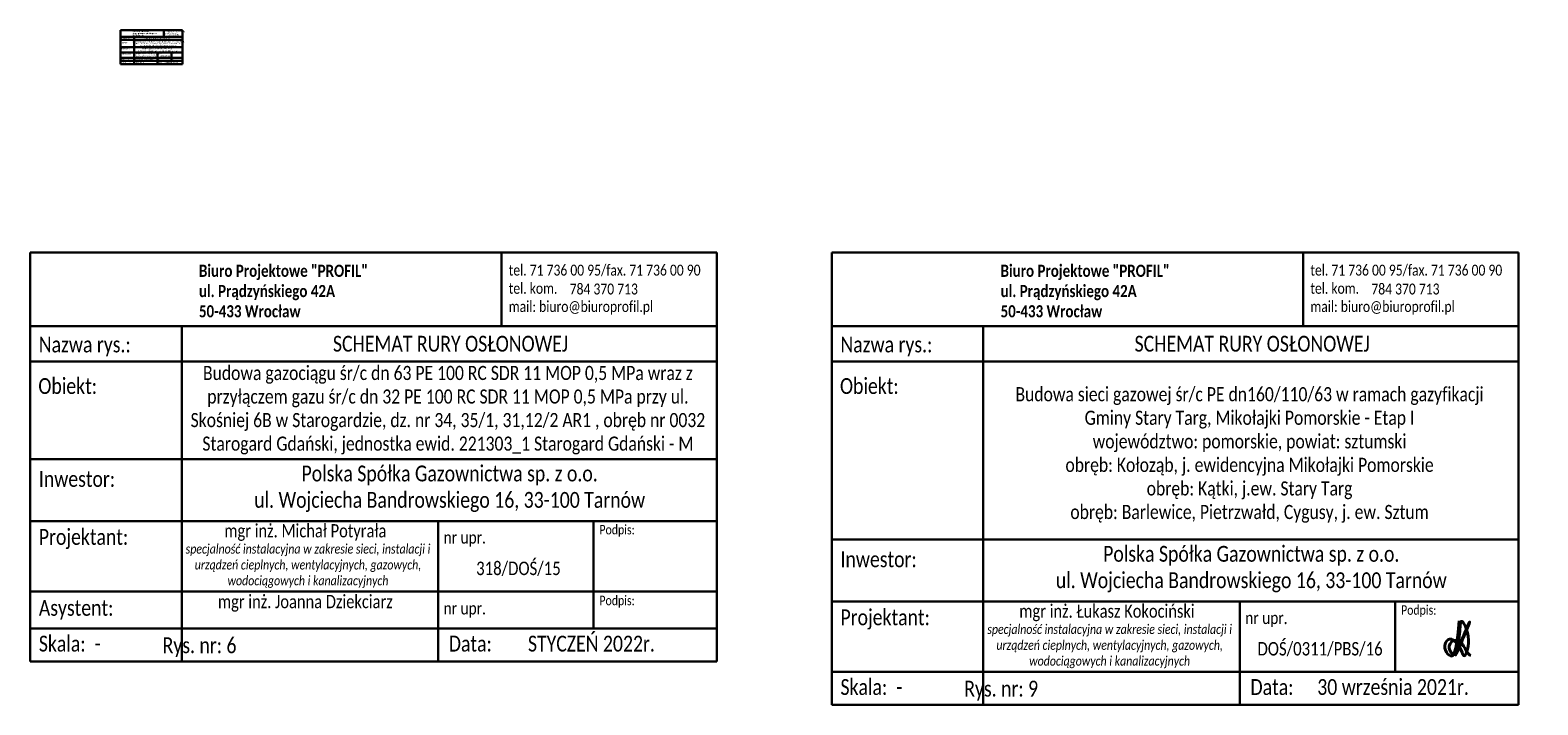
# Model space of a CAD drawing. Header units: millimetres. Extents: x 47 to 1064, y -1218 to -812.
# Tile 3 of 3: x 795 to 1064, y -1218 to -1097. Entities that reach past the tile are written whole.
import ezdxf

# ---------------------------------------------------------------- set-up
doc = ezdxf.new("R2010")
doc.units = ezdxf.units.MM
doc.layers.add('MR_gaz_dim', color=250, linetype='Continuous', lineweight=20)
doc.styles.add('MR_text', font='tahoma.ttf', dxfattribs={"width": 0.8, "height": 1})

msp = doc.modelspace()

# ---------------------------------------------------------------- linework, layer by layer
at = {"lineweight": 30}
for p, q in [((822.27, -1097.34), (811.16, -1097.34)), ((811.16, -1097.34), (811.16, -1102.26)), ((811.16, -1098.53), (822.27, -1098.53)), ((811.16, -1099.06), (822.27, -1099.06)), ((811.48, -1099.06), (822.27, -1099.06)), ((813.61, -1102.26), (813.61, -1098.53)), ((822.27, -1102.26), (822.27, -1097.34)), ((811.16, -1100.35), (822.27, -1100.35)), ((811.16, -1101.33), (822.27, -1101.33)), ((811.16, -1102.26), (811.16, -1103.41)), ((811.16, -1102.26), (822.27, -1102.26)), ((811.16, -1102.26), (822.27, -1102.26)), ((811.16, -1102.26), (822.27, -1102.26)), ((813.61, -1103.41), (813.61, -1102.26)), ((822.27, -1103.41), (822.27, -1102.26)), ((811.16, -1102.84), (822.27, -1102.84)), ((811.16, -1102.84), (822.27, -1102.84)), ((811.16, -1102.84), (822.27, -1102.84)), ((811.16, -1102.84), (822.27, -1102.84)), ((811.16, -1103.41), (822.27, -1103.41)), ((811.16, -1103.41), (822.27, -1103.41))]:
    msp.add_line(p, q, dxfattribs=at)
for points in [[(818.94, -1098.53), (818.94, -1097.36)], [(817.76, -1101.33), (817.76, -1102.84)], [(820.28, -1101.33), (820.28, -1102.84)], [(817.76, -1102.84), (817.76, -1103.41)]]:
    msp.add_lwpolyline(points, dxfattribs=at)
at = {"layer": 'MR_gaz_dim', "lineweight": 30}
for p, q in [((917.54, -1137.01), (795.07, -1137.01)), ((795.07, -1209.93), (795.07, -1137.01)), ((917.54, -1209.93), (917.54, -1137.01)), ((1060.54, -1137.01), (938.07, -1137.01)), ((938.07, -1137.01), (938.07, -1217.67)), ((1060.54, -1217.67), (1060.54, -1137.01)), ((795.07, -1150.13), (917.54, -1150.13)), ((822.1, -1196.83), (822.1, -1150.13)), ((822.1, -1209.93), (822.1, -1150.13)), ((938.07, -1150.13), (1060.54, -1150.13)), ((965.1, -1196.83), (965.1, -1150.13)), ((965.1, -1217.67), (965.1, -1150.13)), ((795.07, -1156.45), (917.54, -1156.45)), ((795.07, -1156.45), (917.54, -1156.45)), ((938.07, -1156.45), (1060.54, -1156.45)), ((938.07, -1156.45), (1060.54, -1156.45)), ((795.07, -1173.84), (917.54, -1173.84)), ((795.07, -1184.94), (917.54, -1184.94)), ((938.07, -1188.18), (1060.54, -1188.18)), ((795.07, -1197.43), (917.54, -1197.43)), ((795.07, -1197.43), (917.54, -1197.43)), ((795.07, -1197.43), (917.54, -1197.43)), ((795.07, -1197.43), (917.54, -1197.43)), ((938.07, -1199.27), (1060.54, -1199.27)), ((795.07, -1204.03), (917.54, -1204.03)), ((795.07, -1209.93), (917.54, -1209.93)), ((795.07, -1209.93), (917.54, -1209.93)), ((795.07, -1209.93), (917.54, -1209.93)), ((938.07, -1211.34), (938.07, -1217.67)), ((938.07, -1211.77), (1060.54, -1211.77)), ((938.07, -1211.77), (1060.54, -1211.77)), ((938.07, -1211.77), (1060.54, -1211.77)), ((938.07, -1211.77), (1060.54, -1211.77)), ((965.1, -1217.67), (965.1, -1211.9)), ((1060.54, -1217.67), (1060.54, -1211.34)), ((938.07, -1217.67), (1060.54, -1217.67)), ((938.07, -1217.67), (1060.54, -1217.67)), ((938.07, -1217.67), (1060.54, -1217.67))]:
    msp.add_line(p, q, dxfattribs=at)
at = {"layer": 'MR_gaz_dim'}
for p, q in [((798.59, -1150.13), (917.54, -1150.13)), ((941.59, -1150.13), (1060.54, -1150.13))]:
    msp.add_line(p, q, dxfattribs=at)
at = {"layer": 'MR_gaz_dim', "lineweight": 30}
for points in [[(879.13, -1150.13), (879.13, -1137.01)], [(1022.13, -1150.13), (1022.13, -1137.01)], [(867.86, -1184.94), (867.86, -1209.93)], [(895.56, -1184.94), (895.56, -1204.03)], [(1010.86, -1199.27), (1010.86, -1211.9)], [(1038.56, -1199.27), (1038.56, -1211.9)], [(1010.86, -1211.77), (1010.86, -1217.67)]]:
    msp.add_lwpolyline(points, dxfattribs=at)
at = {"layer": 'MR_gaz_dim', "lineweight": 40}
msp.add_spline([(1049.97, -1202.71), (1048.11, -1208.78), (1047.45, -1207.55), (1048.07, -1206), (1050.12, -1207.43), (1050.78, -1208.9), (1051.63, -1206.12), (1050.35, -1202.79), (1050, -1205.54), (1049.35, -1208.78), (1050.66, -1205.81), (1051.86, -1202.91), (1050.12, -1207.04), (1049.04, -1208.67), (1048.19, -1207.55), (1048.92, -1206.27), (1050.62, -1206.97), (1051.75, -1208.67), (1052.09, -1208.9)], degree=3, dxfattribs=at)

# ---------------------------------------------------------------- texts
at = {"layer": 'MR_gaz_dim', "style": 'MR_text'}
for s, insert, char_height, width, attachment_point in [('{\\fCalibri|b0|i0|c238|p34;\\C0;Obiekt:}', (811.29, -1099.58), 0.2565, 4.0487, 4), ('{\\fCalibri|b0|i0|c238|p34;\\C0;Nazwa rys.:}', (811.3, -1098.86), 0.2565, 4.0487, 4), ('{\\fCalibri|b1|i0|c238|p34;\\C7;Biuro Projektowe PROFIL\\Pul. gen. Ignacego Prądzyńskiego 42A\\P50-433 Wrocław}', (813.33, -1097.92), 0.1966, 9.8955, 4), ('{\\fCalibri|b0|i0|c238|p34;Budowa gazociągu śr/c PE dn63 wraz z przyłączem gazu śr/c PE dn32 przy ul. R. Klima i J. Kraziewicza, dz. nr 54/3, 183/1, 183/33, 183/34 AR4, obręb nr 0012 Tczew - M, jednostka ewid. 221401_1 Tczew - M}', (817.95, -1099.76), 0.2, 7.9072, 5), ('{\\fCalibri|b0|i0|c238|p34;SCHEMAT RURY OSŁONOWEJ}', (817.63, -1098.76), 0.2565, 14.8464, 5), ('{\\fCalibri|b0|i0|c238|p34;tel. 71 337 18 75 / fax. 71 736 00 90\\Ptel. kom. \\C0;784 370 713\\C256;            \\Pmail: biuro@biuroprofil.pl}', (819, -1097.94), 0.17, 9.8955, 4), ('{\\fCalibri|b0|i0|c238|p34;\\C0;Asystent:}', (811.3, -1102.55), 0.2565, 2.8131, 4), ('{\\fCalibri|b0|i0|c238|p34;\\C0;Inwestor:}', (811.3, -1100.63), 0.2565, 4.0487, 4), ('{\\fCalibri|b0|i0|c238|p34;\\C0;Projektant:}', (811.3, -1101.61), 0.2565, 4.0487, 4), ('{\\fCalibri|b0|i1|c238|p34;specjalność instalacyjna w zakresie sieci, instalacji i urządzeń cieplnych, wentylacyjnych, gazowych, wodociągowych i kanalizacyjnych}', (815.78, -1101.95), 0.13, 3.6052, 5), ('{\\fCalibri|b0|i0|c238|p34;Polska Spółka Gazownictwa sp. z o.o.\\Pul. Wojciecha Bandrowskiego 16, 33-100 Tarnów}', (817.77, -1100.88), 0.24, 13.1551, 5), ('{\\fCalibri|b0|i0|c238|p34;\\C0;nr upr.}', (818.19, -1101.61), 0.1539, 2.8131, 5), ('{\\fCalibri|b0|i0|c238|p34;\\C0;nr upr.}', (818.19, -1102.49), 0.1539, 2.8131, 5), ('{\\fCalibri|b0|i0|c238|p34;\\C0;318/DOŚ/15}', (819.11, -1101.94), 0.24, 14.8464, 5), ('{\\fCalibri|b0|i0|c238|p34;\\C0;-}', (819.11, -1102.52), 0.22, 14.8464, 5), ('{\\fCalibri|b0|i0|c238|p34;\\C0;Podpis:}', (820.66, -1101.48), 0.1539, 2.8131, 5), ('{\\fCalibri|b0|i0|c238|p34;\\C0;Podpis:}', (820.66, -1102.42), 0.1539, 2.8131, 5), ('{\\fCalibri|b0|i0|c238|p34;\\C0;Skala:\\C256; }', (811.3, -1103.13), 0.2565, 2.8131, 4), ('{\\fCalibri|b0|i0|c238|p34;\\H1.2x;\\C0;Data:\\H0.83333x; }', (818.28, -1103.13), 0.2137, 2.8131, 5), ('\\fCalibri|b1|i0|c238|p34;Biuro Projektowe "PROFIL"\\Pul. Prądzyńskiego 42A\\P50-433 Wrocław', (825.18, -1143.88), 2.1663, 109.008, 4), ('\\fCalibri|b0|i0|c238|p34;tel. 71 736 00 95/fax. 71 736 00 90\\Ptel. kom.           \\Pmail: biuro@biuroprofil.pl', (880.45, -1143.63), 1.9458, 97.9111, 4), ('\\fCalibri|b1|i0|c238|p34;Biuro Projektowe "PROFIL"\\Pul. Prądzyńskiego 42A\\P50-433 Wrocław', (968.18, -1143.88), 2.1663, 109.008, 4), ('\\fCalibri|b0|i0|c238|p34;tel. 71 736 00 95/fax. 71 736 00 90\\Ptel. kom.           \\Pmail: biuro@biuroprofil.pl', (1023.45, -1143.63), 1.9458, 97.9111, 4), ('{\\fCalibri|b0|i0|c238|p34;^I    784 370 713}', (881.34, -1143.52), 1.9458, 97.9111, 4), ('{\\fCalibri|b0|i0|c238|p34;^I    784 370 713}', (1024.34, -1143.52), 1.9458, 97.9111, 4), ('{\\fCalibri|b0|i0|c238|p34;Nazwa rys.:}', (796.62, -1153.75), 2.8256, 44.5998, 4), ('{\\fCalibri|b0|i0|c238|p34;SCHEMAT RURY OSŁONOWEJ}', (870.06, -1153.28), 2.8256, 163.5472, 5), ('{\\fCalibri|b0|i0|c238|p34;Nazwa rys.:}', (939.62, -1153.75), 2.8256, 44.5998, 4), ('\\fCalibri|b0|i0|c238|p34;SCHEMAT RURY OSŁONOWEJ', (1013.06, -1153.28), 2.8256, 163.5472, 5), ('\\A1;{\\fCalibri|b0|i0|c238|p34;Budowa gazociągu śr/c dn 63 PE 100 RC SDR 11 MOP 0,5 MPa wraz z przyłączem gazu śr/c dn 32 PE 100 RC SDR 11 MOP 0,5 MPa przy ul. Skośniej 6B w Starogardzie, dz. nr 34, 35/1, 31,12/2 AR1 , obręb nr 0032 Starogard Gdański, jednostka ewid. 221303_1 Starogard Gdański - M}', (869.59, -1165.12), 2.52, 94.0657, 5), ('\\fCalibri|b0|i0|c238|p34;Budowa sieci gazowej śr/c PE dn160/110/63 w ramach gazyfikacji Gminy Stary Targ, Mikołajki Pomorskie - Etap I\\Pwojewództwo: pomorskie, powiat: sztumski\\Pobręb: Kołoząb, j. ewidencyjna Mikołajki Pomorskie\\Pobręb: Kątki, j.ew. Stary Targ\\Pobręb: Barlewice, Pietrzwałd, Cygusy, j. ew. Sztum\\P', (1012.59, -1173.11), 2.52, 90.6729, 5), ('{\\fCalibri|b0|i0|c238|p34;Obiekt:}', (796.53, -1160.83), 2.8256, 44.5998, 4), ('{\\fCalibri|b0|i0|c238|p34;Obiekt:}', (939.53, -1160.83), 2.8256, 44.5998, 4), ('{\\fCalibri|b0|i0|c238|p34;Polska Spółka Gazownictwa sp. z o.o.\\Pul. Wojciecha Bandrowskiego 16, 33-100 Tarnów}', (869.9, -1179.14), 2.8256, 154.8783, 5), ('{\\fCalibri|b0|i0|c238|p34;Inwestor:}', (796.62, -1177.4), 2.8256, 44.5998, 4), ('{\\fCalibri|b0|i0|c238|p34;mgr inż. Michał Potyrała}', (844.16, -1186.94), 2.3547, 163.5472, 5), ('{\\fCalibri|b0|i0|c238|p34;Podpis:}', (899.77, -1186.64), 1.6954, 30.989, 5), ('{\\fCalibri|b0|i0|c238|p34;Projektant:}', (796.62, -1188.1), 2.8256, 44.5998, 4), ('{\\fCalibri|b0|i1|c238|p34;specjalność instalacyjna w zakresie sieci, instalacji i urządzeń cieplnych, wentylacyjnych, gazowych, wodociągowych i kanalizacyjnych}', (844.63, -1192.91), 1.69535, 45.8459, 5), ('{\\fCalibri|b0|i0|c238|p34;nr upr.}', (872.6, -1188.1), 2.2, 30.989, 5), ('{\\fCalibri|b0|i0|c238|p34;Inwestor:}', (939.62, -1191.73), 2.8256, 44.5998, 4), ('{\\fCalibri|b0|i0|c238|p34;Polska Spółka Gazownictwa sp. z o.o.\\Pul. Wojciecha Bandrowskiego 16, 33-100 Tarnów}', (1012.9, -1193.47), 2.8256, 154.8783, 5), ('{\\fCalibri|b0|i0|c238|p34;318/DOŚ/15}', (882.17, -1193.41), 2.4, 163.5472, 5), ('{\\fCalibri|b0|i0|c238|p34;Asystent:}', (796.62, -1200.73), 2.8256, 44.5998, 4), ('{\\fCalibri|b0|i0|c238|p34;mgr inż. Joanna Dziekciarz}', (844.16, -1199.57), 2.3547, 163.5472, 5), ('{\\fCalibri|b0|i0|c238|p34;Podpis:}', (899.77, -1199.27), 1.6954, 30.989, 5), ('{\\fCalibri|b0|i0|c238|p34;nr upr.}', (872.6, -1200.73), 2.2, 30.989, 5), ('{\\fCalibri|b0|i0|c238|p34;Projektant:}', (939.62, -1202.44), 2.8256, 44.5998, 4), ('{\\fCalibri|b0|i0|c238|p34;mgr inż. Łukasz Kokociński}', (987.16, -1201.27), 2.3547, 163.5472, 5), ('{\\fCalibri|b0|i1|c238|p34;specjalność instalacyjna w zakresie sieci, instalacji i urządzeń cieplnych, wentylacyjnych, gazowych, wodociągowych i kanalizacyjnych}', (987.63, -1207.24), 1.69535, 45.8459, 5), ('{\\fCalibri|b0|i0|c238|p34;nr upr.}', (1015.6, -1202.44), 2.2, 30.989, 5), ('{\\fCalibri|b0|i0|c238|p34;Podpis:}', (1042.77, -1200.97), 1.6954, 30.989, 5), ('{\\fCalibri|b0|i0|c238|p34;STYCZEŃ 2022r.}', (895.19, -1206.77), 2.8256, 163.5472, 5), ('\\fCalibri|b0|i0|c238|p34;Skala:  -', (796.62, -1206.77), 2.8256, 30.989, 4), ('{\\fCalibri|b0|i0|c238|p34;^IRys. nr: 6}', (824.89, -1207.4), 2.8256, 44.5998, 5), ('{\\fCalibri|b0|i0|c238|p34;\\H1.2x;Data:\\H0.83333x; }', (873.59, -1206.77), 2.3547, 30.989, 5), ('{\\fCalibri|b0|i0|c238|p34;DOŚ/0311/PBS/16}', (1025.17, -1207.75), 2.4, 163.5472, 5), ('\\fCalibri|b0|i0|c238|p34;Skala:  -', (939.62, -1214.51), 2.8256, 30.989, 4), ('\\fCalibri|b0|i0|c238|p34;30 września 2021r.', (1038.19, -1214.51), 2.8256, 163.5472, 5), ('\\fCalibri|b0|i0|c238|p34;^IRys. nr: 9', (967.89, -1215.14), 2.8256, 44.5998, 5), ('{\\fCalibri|b0|i0|c238|p34;\\H1.2x;Data:\\H0.83333x; }', (1016.59, -1214.51), 2.3547, 30.989, 5)]:
    msp.add_mtext(s, dxfattribs=dict(at, insert=insert, char_height=char_height, width=width, attachment_point=attachment_point))
at = {"layer": 'MR_gaz_dim', "color": 1, "attachment_point": 5, "style": 'MR_text'}
for s, insert, char_height, width in [('{\\fCalibri|b0|i0|c238|p34;\\C0;mgr inż. Michał Potyrała}', (815.34, -1101.51), 0.2137, 14.8464), ('{\\fCalibri|b0|i0|c238|p34;\\C0;mgr inż. Joanna Dziekciarz}', (815.34, -1102.51), 0.2137, 14.8464), ('{\\fCalibri|b0|i0|c238|p34;\\C0;-}', (812.88, -1103.14), 0.2565, 0.4515), ('{\\fCalibri|b0|i0|c238|p34;\\C0;Rys. nr: 6}', (814.64, -1103.1), 0.2565, 4.0487), ('{\\fCalibri|b0|i0|c238|p34;\\C256;grudzień 20\\fCalibri|b0|i0|c0|p34;21\\fCalibri|b0|i0|c238|p34;r.}', (820.25, -1103.13), 0.2565, 14.8464)]:
    msp.add_mtext(s, dxfattribs=dict(at, insert=insert, char_height=char_height, width=width))

doc.saveas('drawing.dxf')
